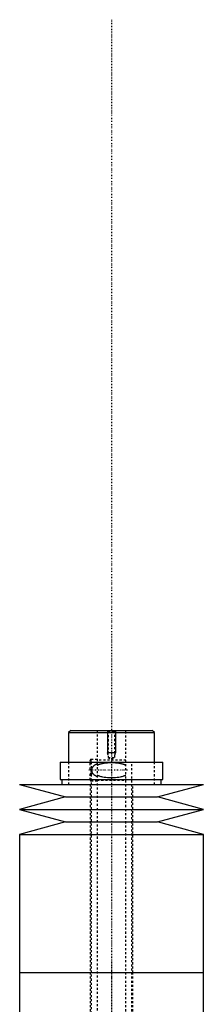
# Model space of a CAD drawing. Extents: x -174 to 602, y -319 to 827.
# Tile 6 of 6: x 505 to 595, y 345 to 827. Entities that reach past the tile are written whole.
import ezdxf

# ---------------------------------------------------------------- set-up
doc = ezdxf.new("R2010")
doc.units = 0
doc.linetypes.add('CENTER', pattern=[1.5, 0.45, -0.5, 0.05, -0.5])
doc.linetypes.add('DASHED', pattern=[2, 1, -1])
for name, color, linetype in [('AM_0', 7, 'CONTINUOUS'), ('AM_10', 7, 'CONTINUOUS'), ('AM_3', 7, 'DASHED'), ('AM_7', 7, 'CENTER')]:
    doc.layers.add(name, color=color, linetype=linetype)

msp = doc.modelspace()

# ---------------------------------------------------------------- linework, layer by layer
at = {"layer": 'AM_0', "color": 7, "linetype": 'CONTINUOUS'}
for p, q in [((530, 479), (529, 478)), ((529, 478), (529, 463.5)), ((529, 478), (571, 478)), ((530, 479), (570, 479)), ((571, 478), (570, 479)), ((571, 463.5), (571, 478)), ((524.85, 463.5), (524.85, 455)), ((524.85, 463.5), (575.15, 463.5)), ((575.15, 455), (575.15, 463.5)), ((524.85, 455), (575.15, 455)), ((525.65, 455), (525.65, 452.5)), ((574.35, 452.5), (574.35, 455)), ((505, 452.5), (527.5, 446.4)), ((505, 452.5), (595, 452.5)), ((572.5, 446.4), (595, 452.5)), ((527.5, 446.4), (505, 440.3)), ((527.5, 446.4), (572.5, 446.4)), ((595, 440.3), (572.5, 446.4)), ((505, 440.3), (527.5, 434.2)), ((505, 440.3), (595, 440.3)), ((572.5, 434.2), (595, 440.3)), ((527.5, 434.2), (505, 428.1)), ((527.5, 434.2), (572.5, 434.2)), ((595, 428.1), (572.5, 434.2)), ((505, 428.1), (505, 360.5)), ((505, 428.1), (595, 428.1)), ((595, 360.5), (595, 428.1)), ((505, 360.5), (505, 292.9)), ((505, 360.5), (595, 360.5)), ((505, 360.5), (595, 360.5)), ((595, 292.9), (595, 360.5))]:
    msp.add_line(p, q, dxfattribs=at)
at = {"layer": 'AM_10', "color": 7, "linetype": 'CONTINUOUS'}
for p, q in [((548, 479), (548, 468)), ((552, 479), (552, 468)), ((552, 468), (548, 468)), ((548.38, 466.9), (548, 468)), ((551.62, 466.9), (552, 468))]:
    msp.add_line(p, q, dxfattribs=at)
at = {"layer": 'AM_3', "color": 6, "linetype": 'DASHED'}
for p, q in [((543, 479), (543, -50.5)), ((548, 479), (548.38, 478.62)), ((548.38, 478.62), (548.38, 465.8)), ((548.38, 478.62), (551.62, 478.62)), ((551.62, 478.62), (552, 479)), ((551.62, 465.8), (551.62, 478.62)), ((557, -50.5), (557, 479)), ((529, 463.5), (529, 452.5)), ((539.5, 459.9), (539.5, 464.25)), ((543, 464.75), (540, 464.75)), ((540, 463.5), (540, 464.75)), ((540, 463.5), (540, -10.5)), ((557, 464.35), (543, 464.35)), ((548.38, 465.8), (550, 464.86)), ((548.38, 465.8), (551.62, 465.8)), ((550, 464.86), (551.62, 465.8)), ((560, -20.5), (560, 463.5)), ((571, 452.5), (571, 463.5)), ((539.5, 459.9), (540.5, 459.9)), ((539.5, 454.75), (539.5, 458.1)), ((539.5, 458.1), (540.5, 458.1)), ((539.83, 459.9), (539.83, 458.1)), ((540.5, 458.1), (540.5, 459.9)), ((540, 454.25), (543, 454.25)), ((543, 454.65), (557, 454.65)), ((539.5, 452.5), (539.5, 360.5)), ((560.5, 360.5), (560.5, 452.5)), ((539.5, 360.5), (539.5, 256.75)), ((560.5, 257.5), (560.5, 360.5))]:
    msp.add_line(p, q, dxfattribs=at)
for points in [[(543, 462.59, 0), (542.89, 462.55, 0), (542.69, 462.46, 0), (542.48, 462.36, 0), (542.38, 462.31, 0), (542.27, 462.26, 0), (542.07, 462.15, 0), (541.88, 462.04, 0), (541.69, 461.91, 0), (541.51, 461.79, 0), (541.34, 461.65, 0), (541.25, 461.58, 0), (541.17, 461.51, 0), (541.01, 461.36, 0), (540.87, 461.2, 0), (540.73, 461.03, 0), (540.65, 460.93, 0), (540.63, 460.9, 0), (540.61, 460.87, 0), (540.6, 460.85, 0), (540.59, 460.84, 0), (540.57, 460.81, 0), (540.55, 460.77, 0), (540.53, 460.74, 0), (540.51, 460.71, 0), (540.49, 460.68, 0), (540.48, 460.66, 0), (540.47, 460.64, 0), (540.46, 460.61, 0), (540.44, 460.57, 0), (540.43, 460.56, 0), (540.42, 460.54, 0), (540.4, 460.51, 0), (540.39, 460.47, 0), (540.38, 460.45, 0), (540.37, 460.43, 0), (540.36, 460.4, 0), (540.34, 460.36, 0), (540.33, 460.33, 0), (540.31, 460.29, 0), (540.3, 460.25, 0), (540.29, 460.24, 0), (540.29, 460.22, 0), (540.28, 460.18, 0), (540.27, 460.14, 0), (540.25, 460.11, 0), (540.24, 460.07, 0), (540.24, 460.03, 0), (540.23, 460.01, 0), (540.23, 459.99, 0), (540.22, 459.96, 0), (540.21, 459.92, 0), (540.21, 459.9, 0)], [(557, 461.85, 0), (556.94, 461.88, 0), (556.83, 461.93, 0), (556.72, 461.99, 0), (556.66, 462.01, 0), (556.61, 462.04, 0), (556.49, 462.09, 0), (556.37, 462.14, 0), (556.26, 462.18, 0), (556.14, 462.23, 0), (556.02, 462.27, 0), (555.95, 462.29, 0), (555.89, 462.31, 0), (555.77, 462.35, 0), (555.65, 462.39, 0), (555.21, 462.52, 0), (554.82, 462.62, 0), (554.43, 462.7, 0), (553.64, 462.84, 0), (552.82, 462.95, 0), (552.01, 463.03, 0), (551.19, 463.07, 0), (550.39, 463.1, 0), (550, 463.1, 0), (549.61, 463.1, 0), (548.81, 463.07, 0), (547.99, 463.03, 0), (547.18, 462.95, 0), (546.36, 462.84, 0), (545.57, 462.7, 0), (545.18, 462.62, 0), (544.79, 462.52, 0), (544.35, 462.39, 0), (544.23, 462.35, 0), (544.11, 462.31, 0), (544.05, 462.29, 0), (543.98, 462.27, 0), (543.86, 462.23, 0), (543.74, 462.18, 0), (543.63, 462.14, 0), (543.51, 462.09, 0), (543.39, 462.04, 0), (543.34, 462.01, 0), (543.28, 461.99, 0), (543.17, 461.93, 0), (543.06, 461.88, 0), (543, 461.85, 0)], [(540.5, 458.31, 0), (540.55, 458.23, 0), (540.64, 458.08, 0), (540.75, 457.94, 0), (540.8, 457.87, 0), (540.86, 457.81, 0), (540.97, 457.68, 0), (541.1, 457.56, 0), (541.22, 457.44, 0), (541.36, 457.33, 0), (541.5, 457.22, 0), (541.57, 457.17, 0), (541.64, 457.12, 0), (541.79, 457.02, 0), (541.94, 456.93, 0), (542.1, 456.84, 0), (542.26, 456.75, 0), (542.42, 456.67, 0), (542.5, 456.63, 0), (542.58, 456.59, 0), (542.75, 456.51, 0), (542.92, 456.44, 0), (543, 456.41, 0)], [(543, 457.15, 0), (543.06, 457.12, 0), (543.17, 457.07, 0), (543.28, 457.01, 0), (543.34, 456.99, 0), (543.39, 456.96, 0), (543.51, 456.91, 0), (543.63, 456.86, 0), (543.74, 456.82, 0), (543.86, 456.77, 0), (543.98, 456.73, 0), (544.05, 456.71, 0), (544.11, 456.69, 0), (544.23, 456.65, 0), (544.35, 456.61, 0), (544.79, 456.48, 0), (545.18, 456.38, 0), (545.57, 456.3, 0), (546.36, 456.16, 0), (547.18, 456.05, 0), (547.99, 455.97, 0), (548.81, 455.93, 0), (549.61, 455.9, 0), (550, 455.9, 0), (550.39, 455.9, 0), (551.19, 455.93, 0), (552.01, 455.97, 0), (552.82, 456.05, 0), (553.64, 456.16, 0), (554.43, 456.3, 0), (554.82, 456.38, 0), (555.21, 456.48, 0), (555.65, 456.61, 0), (555.77, 456.65, 0), (555.89, 456.69, 0), (555.95, 456.71, 0), (556.02, 456.73, 0), (556.14, 456.77, 0), (556.26, 456.82, 0), (556.37, 456.86, 0), (556.49, 456.91, 0), (556.61, 456.96, 0), (556.66, 456.99, 0), (556.72, 457.01, 0), (556.83, 457.07, 0), (556.94, 457.12, 0), (557, 457.15, 0)]]:
    msp.add_polyline3d(points, dxfattribs=at)
for centre, start, end in [((540, 464.25), 90, 180), ((540, 454.75), 180, 270)]:
    msp.add_arc(centre, 0.5, start, end, dxfattribs=at)
at = {"layer": 'AM_7', "color": 4, "linetype": 'CENTER'}
for p, q in [((550, 826.77), (550, -92.28)), ((550, 468.65), (550, 355.35)), ((557.88, 459.5), (538.62, 459.5)), ((550, 365.65), (550, 252.35))]:
    msp.add_line(p, q, dxfattribs=at)

doc.saveas('drawing.dxf')
